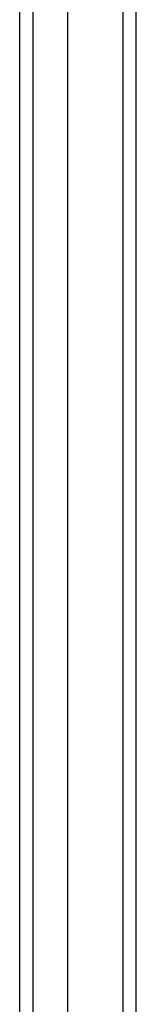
# Model space of a CAD drawing. Header units: inches. Extents: x 18 to 229, y 20 to 132.
# Tile 27 of 115: x 133.981 to 134.847, y 54.599 to 61.905. Entities that reach past the tile are written whole.
import ezdxf

# ---------------------------------------------------------------- set-up
doc = ezdxf.new("R2010")
doc.units = ezdxf.units.IN
doc.header["$MEASUREMENT"] = 0
doc.layers.add('Visible Edges(ANSI)', color=7, linetype='Continuous', lineweight=25)
doc.layers.add('Visible Tangent Edges(ANSI)', color=7, linetype='Continuous', lineweight=25)

msp = doc.modelspace()

# ---------------------------------------------------------------- linework, layer by layer
at = {"layer": 'Visible Edges(ANSI)'}
for p, q in [((134.8468, 47.3919), (134.8468, 107.1939)), ((134.335, 106.5843), (134.335, 48.0016)), ((133.9806, 48.1901), (133.9806, 106.3958))]:
    msp.add_line(p, q, dxfattribs=at)
at = {"layer": 'Visible Tangent Edges(ANSI)'}
for p, q in [((134.7478, 107.1939), (134.7478, 47.3919)), ((134.0796, 48.0601), (134.0796, 106.5258))]:
    msp.add_line(p, q, dxfattribs=at)

doc.saveas('drawing.dxf')
